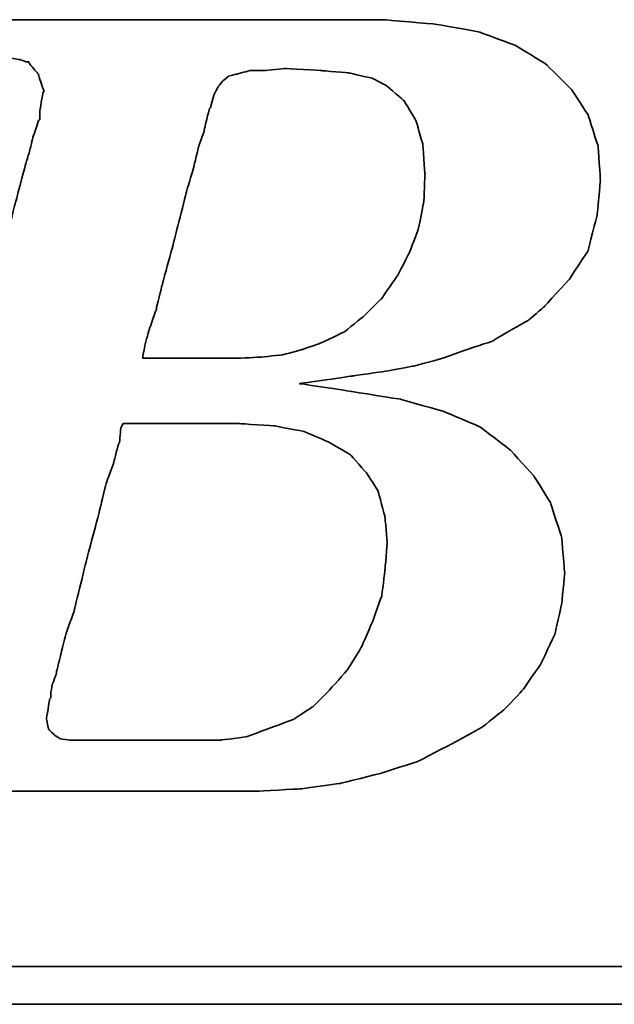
# Model space of a CAD drawing. Header units: millimetres. Extents: x -227 to 3135, y -1502 to 860.
# Tile 180 of 256: x 16.66 to 19.83, y -702.81 to -697.56. Entities that reach past the tile are written whole.
import ezdxf

# ---------------------------------------------------------------- set-up
doc = ezdxf.new("R2010")
doc.units = ezdxf.units.MM
doc.layers.add('DIM', color=4, linetype='CONTINUOUS')
doc.layers.add('layer 1', color=7, linetype='CONTINUOUS')

# ---------------------------------------------------------------- blocks, each defined once
blk = doc.blocks.new('TBI MOTION logo(完整正式版)')
at = {"layer": 'layer 1', "color": 22, "lineweight": 35}
for points, knots in [([(-64.65375, -6.86375), (-64.65375, -6.86375), (-64.84375, -7.29625), (-64.84375, -7.29625), (-64.84375, -7.29625), (-64.84375, -7.29625), (-64.86875, -7.34375), (-64.86875, -7.34375), (-64.86875, -7.34375), (-64.86875, -7.34375), (-64.86875, -7.36875), (-64.86875, -7.36875), (-64.86875, -7.36875), (-64.86875, -7.36875), (-65.15375, -7.65375), (-65.15375, -7.65375), (-65.15375, -7.65375), (-65.15375, -7.65375), (-65.17875, -7.65375), (-65.17875, -7.65375), (-65.17875, -7.65375), (-65.17875, -7.65375), (-65.20375, -7.67875), (-65.20375, -7.67875), (-65.20375, -7.67875), (-65.20375, -7.67875), (-65.58875, -7.87125), (-65.58875, -7.87125), (-65.58875, -7.87125), (-65.58875, -7.87125), (-65.63375, -7.87125), (-65.63375, -7.87125), (-65.63375, -7.87125), (-65.63375, -7.87125), (-65.65875, -7.89375), (-65.65875, -7.89375), (-65.65875, -7.89375), (-65.65875, -7.89375), (-66.09375, -7.94375), (-66.09375, -7.94375), (-66.09375, -7.94375), (-66.09375, -7.94375), (-66.11375, -7.94375), (-66.11375, -7.94375), (-66.11375, -7.94375), (-66.11375, -7.94375), (-66.16375, -7.94375), (-66.16375, -7.94375), (-66.16375, -7.94375), (-66.16375, -7.94375), (-66.30875, -7.94375), (-66.30875, -7.94375), (-66.30875, -7.94375), (-66.30875, -7.94375), (-66.69375, -7.94375), (-66.69375, -7.94375), (-66.69375, -7.94375), (-66.69375, -7.94375), (-67.07375, -7.94375), (-67.07375, -7.94375), (-67.07375, -7.94375), (-67.07375, -7.94375), (-67.12375, -7.94375), (-67.12375, -7.94375), (-67.12375, -7.94375), (-67.12375, -7.94375), (-67.12375, -7.96625), (-67.12375, -7.96625), (-67.12375, -7.96625), (-67.12375, -7.96625), (-67.14875, -7.99125), (-67.14875, -7.99125), (-67.14875, -7.99125), (-67.14875, -7.99125), (-67.24375, -8.34875), (-67.24375, -8.34875), (-67.24375, -8.34875), (-67.24375, -8.34875), (-67.31375, -8.68625), (-67.31375, -8.68625), (-67.31375, -8.68625), (-67.31375, -8.68625), (-67.26875, -8.68625), (-67.26875, -8.68625), (-67.26875, -8.68625), (-67.26875, -8.68625), (-67.07375, -8.68625), (-67.07375, -8.68625), (-67.07375, -8.68625), (-67.07375, -8.68625), (-66.54875, -8.68625), (-66.54875, -8.68625), (-66.54875, -8.68625), (-66.54875, -8.68625), (-65.82625, -8.68625), (-65.82625, -8.68625), (-65.82625, -8.68625), (-65.82625, -8.68625), (-65.01375, -8.68625), (-65.01375, -8.68625), (-65.01375, -8.68625), (-65.01375, -8.68625), (-64.05375, -8.68625), (-64.05375, -8.68625), (-64.05375, -8.68625), (-64.05375, -8.68625), (-62.08375, -8.68625), (-62.08375, -8.68625), (-62.08375, -8.68625), (-62.08375, -8.68625), (-60.06875, -8.68625), (-60.06875, -8.68625), (-60.06875, -8.68625), (-60.06875, -8.68625), (-59.10875, -8.68625), (-59.10875, -8.68625), (-59.10875, -8.68625), (-59.10875, -8.68625), (-58.29375, -8.68625), (-58.29375, -8.68625), (-58.29375, -8.68625), (-58.29375, -8.68625), (-57.57375, -8.68625), (-57.57375, -8.68625), (-57.57375, -8.68625), (-57.57375, -8.68625), (-57.04875, -8.68625), (-57.04875, -8.68625), (-57.04875, -8.68625), (-57.04875, -8.68625), (-56.85375, -8.68625), (-56.85375, -8.68625), (-56.85375, -8.68625), (-56.85375, -8.68625), (-56.70875, -8.68625), (-56.70875, -8.68625), (-56.70875, -8.68625), (-56.70875, -8.68625), (-56.61375, -8.68625), (-56.61375, -8.68625), (-56.61375, -8.68625), (-56.61375, -8.68625), (-56.56875, -8.68625), (-56.56875, -8.68625), (-56.56875, -8.68625), (-56.56875, -8.68625), (-55.65375, -8.63875), (-55.65375, -8.63875), (-55.65375, -8.63875), (-55.65375, -8.63875), (-54.76875, -8.51875), (-54.76875, -8.51875), (-54.76875, -8.51875), (-54.76875, -8.51875), (-53.90375, -8.30375), (-53.90375, -8.30375), (-53.90375, -8.30375), (-53.90375, -8.30375), (-53.08875, -8.03875), (-53.08875, -8.03875), (-53.08875, -8.03875), (-53.08875, -8.03875), (-52.34375, -7.65375), (-52.34375, -7.65375), (-52.34375, -7.65375), (-52.34375, -7.65375), (-51.69875, -7.29625), (-51.69875, -7.29625), (-51.69875, -7.29625), (-51.69875, -7.29625), (-51.21875, -6.91125), (-51.21875, -6.91125), (-51.21875, -6.91125), (-51.21875, -6.91125), (-50.83375, -6.50375), (-50.83375, -6.50375), (-50.83375, -6.50375), (-50.83375, -6.50375), (-50.44875, -5.94875), (-50.44875, -5.94875), (-50.44875, -5.94875), (-50.44875, -5.94875), (-50.13875, -5.30375), (-50.13875, -5.30375), (-50.13875, -5.30375), (-50.13875, -5.30375), (-49.99375, -4.65375), (-49.99375, -4.65375), (-49.99375, -4.65375), (-49.99375, -4.65375), (-49.92375, -3.98375), (-49.92375, -3.98375), (-49.92375, -3.98375), (-49.92375, -3.98375), (-49.99375, -3.19374), (-49.99375, -3.19374), (-49.99375, -3.19374), (-49.99375, -3.19374), (-50.23374, -2.44874), (-50.23374, -2.44874), (-50.23374, -2.44874), (-50.23374, -2.44874), (-50.59375, -1.87374), (-50.59375, -1.87374), (-50.59375, -1.87374), (-50.59375, -1.87374), (-51.09875, -1.31874), (-51.09875, -1.31874), (-51.09875, -1.31874), (-51.09875, -1.31874), (-51.74375, -0.81875), (-51.74375, -0.81875), (-51.74375, -0.81875), (-51.74375, -0.81875), (-52.53875, -0.48125), (-52.53875, -0.48125), (-52.53875, -0.48125), (-52.53875, -0.48125), (-53.47375, -0.21875), (-53.47375, -0.21875), (-53.47375, -0.21875), (-53.47375, -0.21875), (-54.52875, -0.04874), (-54.52875, -0.04874), (-54.52875, -0.04874), (-54.52875, -0.04874), (-55.65375, 0.12125), (-55.65375, 0.12125), (-55.65375, 0.12125), (-55.65375, 0.12125), (-54.50375, 0.28624), (-54.50375, 0.28624), (-54.50375, 0.28624), (-54.50375, 0.28624), (-53.83375, 0.38124), (-53.83375, 0.38124), (-53.83375, 0.38124), (-53.83375, 0.38124), (-53.18375, 0.50125), (-53.18375, 0.50125), (-53.18375, 0.50125), (-53.18375, 0.50125), (-52.55875, 0.66874), (-52.55875, 0.66874), (-52.55875, 0.66874), (-52.55875, 0.66874), (-52.03375, 0.86124), (-52.03375, 0.86124), (-52.03375, 0.86124), (-52.03375, 0.86124), (-51.50374, 1.03124), (-51.50374, 1.03124), (-51.50374, 1.03124), (-51.50374, 1.03124), (-51.09875, 1.27125), (-51.09875, 1.27125), (-51.09875, 1.27125), (-51.09875, 1.27125), (-50.71375, 1.48624), (-50.71375, 1.48624), (-50.71375, 1.48624), (-50.71375, 1.48624), (-50.37625, 1.77625), (-50.37625, 1.77625), (-50.37625, 1.77625), (-50.37625, 1.77625), (-49.82375, 2.37625), (-49.82375, 2.37625), (-49.82375, 2.37625), (-49.82375, 2.37625), (-49.41875, 2.99625), (-49.41875, 2.99625), (-49.41875, 2.99625), (-49.41875, 2.99625), (-49.22375, 3.76625), (-49.22375, 3.76625), (-49.22375, 3.76625), (-49.22375, 3.76625), (-49.15375, 4.50874), (-49.15375, 4.50874), (-49.15375, 4.50874), (-49.15375, 4.50874), (-49.20375, 5.25125), (-49.20375, 5.25125), (-49.20375, 5.25125), (-49.20375, 5.25125), (-49.41875, 5.92625), (-49.41875, 5.92625), (-49.41875, 5.92625), (-49.41875, 5.92625), (-49.77875, 6.47625), (-49.77875, 6.47625), (-49.77875, 6.47625), (-49.77875, 6.47625), (-50.33125, 7.02624), (-50.33125, 7.02624), (-50.33125, 7.02624), (-50.33125, 7.02624), (-51.00125, 7.43625), (-51.00125, 7.43625), (-51.00125, 7.43625), (-51.00125, 7.43625), (-51.79375, 7.72625), (-51.79375, 7.72625), (-51.79375, 7.72625), (-51.79375, 7.72625), (-52.72875, 7.89124), (-52.72875, 7.89124), (-52.72875, 7.89124), (-52.72875, 7.89124), (-53.83375, 7.98625), (-53.83375, 7.98625), (-53.83375, 7.98625), (-53.83375, 7.98625), (-53.92875, 7.98625), (-53.92875, 7.98625), (-53.92875, 7.98625), (-53.92875, 7.98625), (-54.26375, 7.98625), (-54.26375, 7.98625), (-54.26375, 7.98625), (-54.26375, 7.98625), (-54.74375, 7.98625), (-54.74375, 7.98625), (-54.74375, 7.98625), (-54.74375, 7.98625), (-55.36875, 7.98625), (-55.36875, 7.98625), (-55.36875, 7.98625), (-55.36875, 7.98625), (-56.13375, 7.98625), (-56.13375, 7.98625), (-56.13375, 7.98625), (-56.13375, 7.98625), (-56.94875, 7.98625), (-56.94875, 7.98625), (-56.94875, 7.98625), (-56.94875, 7.98625), (-58.77625, 7.98625), (-58.77625, 7.98625), (-58.77625, 7.98625), (-58.77625, 7.98625), (-60.59875, 7.98625), (-60.59875, 7.98625), (-60.59875, 7.98625), (-60.59875, 7.98625), (-61.41375, 7.98625), (-61.41375, 7.98625), (-61.41375, 7.98625), (-61.41375, 7.98625), (-62.17875, 7.98625), (-62.17875, 7.98625), (-62.17875, 7.98625), (-62.17875, 7.98625), (-62.80375, 7.98625), (-62.80375, 7.98625), (-62.80375, 7.98625), (-62.80375, 7.98625), (-63.30625, 7.98625), (-63.30625, 7.98625), (-63.30625, 7.98625), (-63.30625, 7.98625), (-63.57375, 7.98625), (-63.57375, 7.98625), (-63.57375, 7.98625), (-63.57375, 7.98625), (-63.57375, 7.96375), (-63.57375, 7.96375), (-63.57375, 7.96375), (-63.57375, 7.96375), (-63.59875, 7.94125), (-63.59875, 7.94125), (-63.59875, 7.94125), (-63.59875, 7.94125), (-63.69375, 7.55625), (-63.69375, 7.55625), (-63.69375, 7.55625), (-63.69375, 7.55625), (-63.76375, 7.24624), (-63.76375, 7.24624), (-63.76375, 7.24624), (-63.76375, 7.24624), (-63.23875, 7.24624), (-63.23875, 7.24624), (-63.23875, 7.24624), (-63.23875, 7.24624), (-62.75875, 7.24624), (-62.75875, 7.24624), (-62.75875, 7.24624), (-62.75875, 7.24624), (-62.61125, 7.24624), (-62.61125, 7.24624), (-62.61125, 7.24624), (-62.61125, 7.24624), (-62.56625, 7.24624), (-62.56625, 7.24624), (-62.56625, 7.24624), (-62.56625, 7.24624), (-62.22875, 7.24624), (-62.22875, 7.24624), (-62.22875, 7.24624), (-62.22875, 7.24624), (-62.20375, 7.24624), (-62.20375, 7.24624), (-62.20375, 7.24624), (-62.20375, 7.24624), (-62.17875, 7.21875), (-62.17875, 7.21875), (-62.17875, 7.21875), (-62.17875, 7.21875), (-61.96375, 7.17125), (-61.96375, 7.17125), (-61.96375, 7.17125), (-61.96375, 7.17125), (-61.72375, 7.12624), (-61.72375, 7.12624), (-61.72375, 7.12624), (-61.72375, 7.12624), (-61.70375, 7.12624), (-61.70375, 7.12624), (-61.70375, 7.12624), (-61.70375, 7.12624), (-61.55875, 7.07624), (-61.55875, 7.07624), (-61.55875, 7.07624), (-61.55875, 7.07624), (-61.50875, 7.07624), (-61.50875, 7.07624), (-61.50875, 7.07624), (-61.50875, 7.07624), (-61.48375, 7.02624), (-61.48375, 7.02624), (-61.48375, 7.02624), (-61.48375, 7.02624), (-61.31875, 6.83375), (-61.31875, 6.83375), (-61.31875, 6.83375), (-61.31875, 6.83375), (-61.29375, 6.81125), (-61.29375, 6.81125), (-61.29375, 6.81125), (-61.29375, 6.81125), (-61.29375, 6.78625), (-61.29375, 6.78625), (-61.29375, 6.78625), (-61.29375, 6.78625), (-61.19875, 6.50124), (-61.19875, 6.50124), (-61.19875, 6.50124), (-61.19875, 6.50124), (-61.17375, 6.45124), (-61.17375, 6.45124), (-61.17375, 6.45124), (-61.17375, 6.45124), (-61.19875, 6.40625), (-61.19875, 6.40625), (-61.19875, 6.40625), (-61.19875, 6.40625), (-61.26875, 5.99624), (-61.26875, 5.99624), (-61.26875, 5.99624), (-61.26875, 5.99624), (-61.26875, 5.85125), (-61.26875, 5.85125), (-61.26875, 5.85125), (-61.26875, 5.85125), (-61.26875, 5.82625), (-61.26875, 5.82625), (-61.26875, 5.82625), (-61.26875, 5.82625), (-61.29375, 5.80625), (-61.29375, 5.80625), (-61.29375, 5.80625), (-61.29375, 5.80625), (-61.34125, 5.66125), (-61.34125, 5.66125), (-61.34125, 5.66125), (-61.34125, 5.66125), (-61.41375, 5.44625), (-61.41375, 5.44625), (-61.41375, 5.44625), (-61.41375, 5.44625), (-61.48375, 5.15625), (-61.48375, 5.15625), (-61.48375, 5.15625), (-61.48375, 5.15625), (-61.58375, 4.82124), (-61.58375, 4.82124), (-61.58375, 4.82124), (-61.58375, 4.82124), (-61.79875, 4.00375), (-61.79875, 4.00375), (-61.79875, 4.00375), (-61.79875, 4.00375), (-62.05875, 2.99625), (-62.05875, 2.99625), (-62.05875, 2.99625), (-62.05875, 2.99625), (-62.34875, 1.91625), (-62.34875, 1.91625), (-62.34875, 1.91625), (-62.34875, 1.91625), (-62.97375, -0.41124), (-62.97375, -0.41124), (-62.97375, -0.41124), (-62.97375, -0.41124), (-63.59875, -2.75875), (-63.59875, -2.75875), (-63.59875, -2.75875), (-63.59875, -2.75875), (-63.88375, -3.86374), (-63.88375, -3.86374), (-63.88375, -3.86374), (-63.88375, -3.86374), (-64.14875, -4.82374), (-64.14875, -4.82374), (-64.14875, -4.82374), (-64.14875, -4.82374), (-64.36375, -5.64125), (-64.36375, -5.64125), (-64.36375, -5.64125), (-64.36375, -5.64125), (-64.43625, -5.97625), (-64.43625, -5.97625), (-64.43625, -5.97625), (-64.43625, -5.97625), (-64.50875, -6.28625), (-64.50875, -6.28625), (-64.50875, -6.28625), (-64.50875, -6.28625), (-64.50875, -6.30875), (-64.50875, -6.30875), (-64.50875, -6.30875), (-64.50875, -6.30875), (-64.57875, -6.50375), (-64.57875, -6.50375), (-64.57875, -6.50375), (-64.57875, -6.50375), (-64.62875, -6.69625), (-64.62875, -6.69625), (-64.62875, -6.69625), (-64.62875, -6.69625), (-64.62875, -6.76875), (-64.62875, -6.76875), (-64.62875, -6.76875), (-64.62875, -6.76875), (-64.62875, -6.81375), (-64.62875, -6.81375), (-64.62875, -6.81375), (-64.62875, -6.81375), (-64.62875, -6.83875), (-64.62875, -6.83875), (-64.62875, -6.83875), (-64.62875, -6.83875), (-64.65375, -6.86375), (-64.65375, -6.86375)], [0, 0, 0, 0, 0.00719424, 0.00719424, 0.00719424, 0.00719425, 0.01438849, 0.01438849, 0.01438849, 0.0143885, 0.02158273, 0.02158273, 0.02158273, 0.02158274, 0.02877698, 0.02877698, 0.02877698, 0.02877699, 0.03597122, 0.03597122, 0.03597122, 0.03597123, 0.04316547, 0.04316547, 0.04316547, 0.04316548, 0.05035971, 0.05035971, 0.05035971, 0.05035972, 0.05755396, 0.05755396, 0.05755396, 0.05755397, 0.0647482, 0.0647482, 0.0647482, 0.06474821, 0.07194245, 0.07194245, 0.07194245, 0.07194246, 0.07913669, 0.07913669, 0.07913669, 0.0791367, 0.08633094, 0.08633094, 0.08633094, 0.08633095, 0.09352518, 0.09352518, 0.09352518, 0.09352519, 0.10071942, 0.10071942, 0.10071942, 0.10071943, 0.10791367, 0.10791367, 0.10791367, 0.10791368, 0.11510791, 0.11510791, 0.11510791, 0.11510792, 0.12230216, 0.12230216, 0.12230216, 0.12230217, 0.1294964, 0.1294964, 0.1294964, 0.12949641, 0.13669065, 0.13669065, 0.13669065, 0.13669066, 0.14388489, 0.14388489, 0.14388489, 0.1438849, 0.15107914, 0.15107914, 0.15107914, 0.15107915, 0.15827338, 0.15827338, 0.15827338, 0.15827339, 0.16546763, 0.16546763, 0.16546763, 0.16546764, 0.17266187, 0.17266187, 0.17266187, 0.17266188, 0.17985612, 0.17985612, 0.17985612, 0.17985613, 0.18705036, 0.18705036, 0.18705036, 0.18705037, 0.1942446, 0.1942446, 0.1942446, 0.19424461, 0.20143885, 0.20143885, 0.20143885, 0.20143886, 0.20863309, 0.20863309, 0.20863309, 0.2086331, 0.21582734, 0.21582734, 0.21582734, 0.21582735, 0.22302158, 0.22302158, 0.22302158, 0.22302159, 0.23021583, 0.23021583, 0.23021583, 0.23021584, 0.23741007, 0.23741007, 0.23741007, 0.23741008, 0.24460432, 0.24460432, 0.24460432, 0.24460433, 0.25179856, 0.25179856, 0.25179856, 0.25179857, 0.25899281, 0.25899281, 0.25899281, 0.25899282, 0.26618705, 0.26618705, 0.26618705, 0.26618706, 0.27338129, 0.27338129, 0.27338129, 0.2733813, 0.28057554, 0.28057554, 0.28057554, 0.28057555, 0.28776978, 0.28776978, 0.28776978, 0.28776979, 0.29496403, 0.29496403, 0.29496403, 0.29496404, 0.30215827, 0.30215827, 0.30215827, 0.30215828, 0.30935252, 0.30935252, 0.30935252, 0.30935253, 0.31654676, 0.31654676, 0.31654676, 0.31654677, 0.32374101, 0.32374101, 0.32374101, 0.32374102, 0.33093525, 0.33093525, 0.33093525, 0.33093526, 0.3381295, 0.3381295, 0.3381295, 0.33812951, 0.34532374, 0.34532374, 0.34532374, 0.34532375, 0.35251799, 0.35251799, 0.35251799, 0.352518, 0.35971223, 0.35971223, 0.35971223, 0.35971224, 0.36690647, 0.36690647, 0.36690647, 0.36690648, 0.37410072, 0.37410072, 0.37410072, 0.37410073, 0.38129496, 0.38129496, 0.38129496, 0.38129497, 0.38848921, 0.38848921, 0.38848921, 0.38848922, 0.39568345, 0.39568345, 0.39568345, 0.39568346, 0.4028777, 0.4028777, 0.4028777, 0.40287771, 0.41007194, 0.41007194, 0.41007194, 0.41007195, 0.41726619, 0.41726619, 0.41726619, 0.4172662, 0.42446043, 0.42446043, 0.42446043, 0.42446044, 0.43165468, 0.43165468, 0.43165468, 0.43165469, 0.43884892, 0.43884892, 0.43884892, 0.43884893, 0.44604317, 0.44604317, 0.44604317, 0.44604318, 0.45323741, 0.45323741, 0.45323741, 0.45323742, 0.46043165, 0.46043165, 0.46043165, 0.46043166, 0.4676259, 0.4676259, 0.4676259, 0.46762591, 0.47482014, 0.47482014, 0.47482014, 0.47482015, 0.48201439, 0.48201439, 0.48201439, 0.4820144, 0.48920863, 0.48920863, 0.48920863, 0.48920864, 0.49640288, 0.49640288, 0.49640288, 0.49640289, 0.50359712, 0.50359712, 0.50359712, 0.50359713, 0.51079137, 0.51079137, 0.51079137, 0.51079138, 0.51798561, 0.51798561, 0.51798561, 0.51798562, 0.52517986, 0.52517986, 0.52517986, 0.52517987, 0.5323741, 0.5323741, 0.5323741, 0.53237411, 0.53956835, 0.53956835, 0.53956835, 0.53956836, 0.54676259, 0.54676259, 0.54676259, 0.5467626, 0.55395683, 0.55395683, 0.55395683, 0.55395684, 0.56115108, 0.56115108, 0.56115108, 0.56115109, 0.56834532, 0.56834532, 0.56834532, 0.56834533, 0.57553957, 0.57553957, 0.57553957, 0.57553958, 0.58273381, 0.58273381, 0.58273381, 0.58273382, 0.58992806, 0.58992806, 0.58992806, 0.58992807, 0.5971223, 0.5971223, 0.5971223, 0.59712231, 0.60431655, 0.60431655, 0.60431655, 0.60431656, 0.61151079, 0.61151079, 0.61151079, 0.6115108, 0.61870504, 0.61870504, 0.61870504, 0.61870505, 0.62589928, 0.62589928, 0.62589928, 0.62589929, 0.63309353, 0.63309353, 0.63309353, 0.63309354, 0.64028777, 0.64028777, 0.64028777, 0.64028778, 0.64748201, 0.64748201, 0.64748201, 0.64748202, 0.65467626, 0.65467626, 0.65467626, 0.65467627, 0.6618705, 0.6618705, 0.6618705, 0.66187051, 0.66906475, 0.66906475, 0.66906475, 0.66906476, 0.67625899, 0.67625899, 0.67625899, 0.676259, 0.68345324, 0.68345324, 0.68345324, 0.68345325, 0.69064748, 0.69064748, 0.69064748, 0.69064749, 0.69784173, 0.69784173, 0.69784173, 0.69784174, 0.70503597, 0.70503597, 0.70503597, 0.70503598, 0.71223022, 0.71223022, 0.71223022, 0.71223023, 0.71942446, 0.71942446, 0.71942446, 0.71942447, 0.72661871, 0.72661871, 0.72661871, 0.72661872, 0.73381295, 0.73381295, 0.73381295, 0.73381296, 0.74100719, 0.74100719, 0.74100719, 0.7410072, 0.74820144, 0.74820144, 0.74820144, 0.74820145, 0.75539568, 0.75539568, 0.75539568, 0.75539569, 0.76258993, 0.76258993, 0.76258993, 0.76258994, 0.76978417, 0.76978417, 0.76978417, 0.76978418, 0.77697842, 0.77697842, 0.77697842, 0.77697843, 0.78417266, 0.78417266, 0.78417266, 0.78417267, 0.79136691, 0.79136691, 0.79136691, 0.79136692, 0.79856115, 0.79856115, 0.79856115, 0.79856116, 0.8057554, 0.8057554, 0.8057554, 0.80575541, 0.81294964, 0.81294964, 0.81294964, 0.81294965, 0.82014388, 0.82014388, 0.82014388, 0.82014389, 0.82733813, 0.82733813, 0.82733813, 0.82733814, 0.83453237, 0.83453237, 0.83453237, 0.83453238, 0.84172662, 0.84172662, 0.84172662, 0.84172663, 0.84892086, 0.84892086, 0.84892086, 0.84892087, 0.85611511, 0.85611511, 0.85611511, 0.85611512, 0.86330935, 0.86330935, 0.86330935, 0.86330936, 0.8705036, 0.8705036, 0.8705036, 0.87050361, 0.87769784, 0.87769784, 0.87769784, 0.87769785, 0.88489209, 0.88489209, 0.88489209, 0.8848921, 0.89208633, 0.89208633, 0.89208633, 0.89208634, 0.89928058, 0.89928058, 0.89928058, 0.89928059, 0.90647482, 0.90647482, 0.90647482, 0.90647483, 0.91366906, 0.91366906, 0.91366906, 0.91366907, 0.92086331, 0.92086331, 0.92086331, 0.92086332, 0.92805755, 0.92805755, 0.92805755, 0.92805756, 0.9352518, 0.9352518, 0.9352518, 0.93525181, 0.94244604, 0.94244604, 0.94244604, 0.94244605, 0.94964029, 0.94964029, 0.94964029, 0.9496403, 0.95683453, 0.95683453, 0.95683453, 0.95683454, 0.96402878, 0.96402878, 0.96402878, 0.96402879, 0.97122302, 0.97122302, 0.97122302, 0.97122303, 0.97841727, 0.97841727, 0.97841727, 0.97841728, 0.98561151, 0.98561151, 0.98561151, 0.98561152, 0.99280576, 0.99280576, 0.99280576, 0.99280577, 1, 1, 1, 1]), ([(-57.50375, 6.35625), (-57.50375, 6.35625), (-57.57375, 6.11625), (-57.57375, 6.11625), (-57.57375, 6.11625), (-57.57375, 6.11625), (-57.57375, 6.09125), (-57.57375, 6.09125), (-57.57375, 6.09125), (-57.57375, 6.09125), (-57.59875, 6.06625), (-57.59875, 6.06625), (-57.59875, 6.06625), (-57.59875, 6.06625), (-57.64875, 5.87625), (-57.64875, 5.87625), (-57.64875, 5.87625), (-57.64875, 5.87625), (-57.71875, 5.58875), (-57.71875, 5.58875), (-57.71875, 5.58875), (-57.71875, 5.58875), (-57.71875, 5.56625), (-57.71875, 5.56625), (-57.71875, 5.56625), (-57.71875, 5.56625), (-57.83875, 5.23125), (-57.83875, 5.23125), (-57.83875, 5.23125), (-57.83875, 5.23125), (-57.93625, 4.82124), (-57.93625, 4.82124), (-57.93625, 4.82124), (-57.93625, 4.82124), (-57.93625, 4.79624), (-57.93625, 4.79624), (-57.93625, 4.79624), (-57.93625, 4.79624), (-58.07875, 4.34125), (-58.07875, 4.34125), (-58.07875, 4.34125), (-58.07875, 4.34125), (-58.34375, 3.28625), (-58.34375, 3.28625), (-58.34375, 3.28625), (-58.34375, 3.28625), (-58.62875, 2.23124), (-58.62875, 2.23124), (-58.62875, 2.23124), (-58.62875, 2.23124), (-58.74875, 1.75125), (-58.74875, 1.75125), (-58.74875, 1.75125), (-58.74875, 1.75125), (-58.74875, 1.72625), (-58.74875, 1.72625), (-58.74875, 1.72625), (-58.74875, 1.72625), (-58.89375, 1.31625), (-58.89375, 1.31625), (-58.89375, 1.31625), (-58.89375, 1.31625), (-58.98875, 0.98124), (-58.98875, 0.98124), (-58.98875, 0.98124), (-58.98875, 0.98124), (-59.03875, 0.71625), (-59.03875, 0.71625), (-59.03875, 0.71625), (-59.03875, 0.71625), (-59.03875, 0.66874), (-59.03875, 0.66874), (-59.03875, 0.66874), (-59.03875, 0.66874), (-58.91875, 0.66874), (-58.91875, 0.66874), (-58.91875, 0.66874), (-58.91875, 0.66874), (-58.53375, 0.66874), (-58.53375, 0.66874), (-58.53375, 0.66874), (-58.53375, 0.66874), (-58.10375, 0.66874), (-58.10375, 0.66874), (-58.10375, 0.66874), (-58.10375, 0.66874), (-57.66875, 0.66874), (-57.66875, 0.66874), (-57.66875, 0.66874), (-57.66875, 0.66874), (-57.33375, 0.66874), (-57.33375, 0.66874), (-57.33375, 0.66874), (-57.33375, 0.66874), (-57.09375, 0.66874), (-57.09375, 0.66874), (-57.09375, 0.66874), (-57.09375, 0.66874), (-56.99875, 0.66874), (-56.99875, 0.66874), (-56.99875, 0.66874), (-56.99875, 0.66874), (-56.49375, 0.69374), (-56.49375, 0.69374), (-56.49375, 0.69374), (-56.49375, 0.69374), (-56.01375, 0.74374), (-56.01375, 0.74374), (-56.01375, 0.74374), (-56.01375, 0.74374), (-55.58375, 0.86124), (-55.58375, 0.86124), (-55.58375, 0.86124), (-55.58375, 0.86124), (-55.17375, 1.00624), (-55.17375, 1.00624), (-55.17375, 1.00624), (-55.17375, 1.00624), (-54.67375, 1.24625), (-54.67375, 1.24625), (-54.67375, 1.24625), (-54.67375, 1.24625), (-54.26375, 1.58124), (-54.26375, 1.58124), (-54.26375, 1.58124), (-54.26375, 1.58124), (-53.87875, 1.96374), (-53.87875, 1.96374), (-53.87875, 1.96374), (-53.87875, 1.96374), (-53.54375, 2.44625), (-53.54375, 2.44625), (-53.54375, 2.44625), (-53.54375, 2.44625), (-53.27875, 2.95125), (-53.27875, 2.95125), (-53.27875, 2.95125), (-53.27875, 2.95125), (-53.08875, 3.45124), (-53.08875, 3.45124), (-53.08875, 3.45124), (-53.08875, 3.45124), (-52.96875, 4.05124), (-52.96875, 4.05124), (-52.96875, 4.05124), (-52.96875, 4.05124), (-52.94375, 4.65125), (-52.94375, 4.65125), (-52.94375, 4.65125), (-52.94375, 4.65125), (-52.99375, 5.30125), (-52.99375, 5.30125), (-52.99375, 5.30125), (-52.99375, 5.30125), (-53.13875, 5.80625), (-53.13875, 5.80625), (-53.13875, 5.80625), (-53.13875, 5.80625), (-53.39875, 6.23625), (-53.39875, 6.23625), (-53.39875, 6.23625), (-53.39875, 6.23625), (-53.75875, 6.54875), (-53.75875, 6.54875), (-53.75875, 6.54875), (-53.75875, 6.54875), (-54.07375, 6.71625), (-54.07375, 6.71625), (-54.07375, 6.71625), (-54.07375, 6.71625), (-54.57375, 6.83375), (-54.57375, 6.83375), (-54.57375, 6.83375), (-54.57375, 6.83375), (-55.17375, 6.88625), (-55.17375, 6.88625), (-55.17375, 6.88625), (-55.17375, 6.88625), (-55.96875, 6.93125), (-55.96875, 6.93125), (-55.96875, 6.93125), (-55.96875, 6.93125), (-56.39875, 6.88625), (-56.39875, 6.88625), (-56.39875, 6.88625), (-56.39875, 6.88625), (-56.42125, 6.88625), (-56.42125, 6.88625), (-56.42125, 6.88625), (-56.42125, 6.88625), (-56.73375, 6.88625), (-56.73375, 6.88625), (-56.73375, 6.88625), (-56.73375, 6.88625), (-56.99875, 6.81125), (-56.99875, 6.81125), (-56.99875, 6.81125), (-56.99875, 6.81125), (-57.02375, 6.81125), (-57.02375, 6.81125), (-57.02375, 6.81125), (-57.02375, 6.81125), (-57.18875, 6.76625), (-57.18875, 6.76625), (-57.18875, 6.76625), (-57.18875, 6.76625), (-57.30875, 6.66625), (-57.30875, 6.66625), (-57.30875, 6.66625), (-57.30875, 6.66625), (-57.40875, 6.54875), (-57.40875, 6.54875), (-57.40875, 6.54875), (-57.40875, 6.54875), (-57.50375, 6.35625), (-57.50375, 6.35625)], [0, 0, 0, 0, 0.01851852, 0.01851852, 0.01851852, 0.01851853, 0.03703704, 0.03703704, 0.03703704, 0.03703705, 0.05555556, 0.05555556, 0.05555556, 0.05555557, 0.07407407, 0.07407407, 0.07407407, 0.07407408, 0.09259259, 0.09259259, 0.09259259, 0.0925926, 0.11111111, 0.11111111, 0.11111111, 0.11111112, 0.12962963, 0.12962963, 0.12962963, 0.12962964, 0.14814815, 0.14814815, 0.14814815, 0.14814816, 0.16666667, 0.16666667, 0.16666667, 0.16666668, 0.18518519, 0.18518519, 0.18518519, 0.1851852, 0.2037037, 0.2037037, 0.2037037, 0.20370371, 0.22222222, 0.22222222, 0.22222222, 0.22222223, 0.24074074, 0.24074074, 0.24074074, 0.24074075, 0.25925926, 0.25925926, 0.25925926, 0.25925927, 0.27777778, 0.27777778, 0.27777778, 0.27777779, 0.2962963, 0.2962963, 0.2962963, 0.29629631, 0.31481481, 0.31481481, 0.31481481, 0.31481482, 0.33333333, 0.33333333, 0.33333333, 0.33333334, 0.35185185, 0.35185185, 0.35185185, 0.35185186, 0.37037037, 0.37037037, 0.37037037, 0.37037038, 0.38888889, 0.38888889, 0.38888889, 0.3888889, 0.40740741, 0.40740741, 0.40740741, 0.40740742, 0.42592593, 0.42592593, 0.42592593, 0.42592594, 0.44444444, 0.44444444, 0.44444444, 0.44444445, 0.46296296, 0.46296296, 0.46296296, 0.46296297, 0.48148148, 0.48148148, 0.48148148, 0.48148149, 0.5, 0.5, 0.5, 0.50000001, 0.51851852, 0.51851852, 0.51851852, 0.51851853, 0.53703704, 0.53703704, 0.53703704, 0.53703705, 0.55555556, 0.55555556, 0.55555556, 0.55555557, 0.57407407, 0.57407407, 0.57407407, 0.57407408, 0.59259259, 0.59259259, 0.59259259, 0.5925926, 0.61111111, 0.61111111, 0.61111111, 0.61111112, 0.62962963, 0.62962963, 0.62962963, 0.62962964, 0.64814815, 0.64814815, 0.64814815, 0.64814816, 0.66666667, 0.66666667, 0.66666667, 0.66666668, 0.68518519, 0.68518519, 0.68518519, 0.6851852, 0.7037037, 0.7037037, 0.7037037, 0.70370371, 0.72222222, 0.72222222, 0.72222222, 0.72222223, 0.74074074, 0.74074074, 0.74074074, 0.74074075, 0.75925926, 0.75925926, 0.75925926, 0.75925927, 0.77777778, 0.77777778, 0.77777778, 0.77777779, 0.7962963, 0.7962963, 0.7962963, 0.79629631, 0.81481481, 0.81481481, 0.81481481, 0.81481482, 0.83333333, 0.83333333, 0.83333333, 0.83333334, 0.85185185, 0.85185185, 0.85185185, 0.85185186, 0.87037037, 0.87037037, 0.87037037, 0.87037038, 0.88888889, 0.88888889, 0.88888889, 0.8888889, 0.90740741, 0.90740741, 0.90740741, 0.90740742, 0.92592593, 0.92592593, 0.92592593, 0.92592594, 0.94444444, 0.94444444, 0.94444444, 0.94444445, 0.96296296, 0.96296296, 0.96296296, 0.96296297, 0.98148148, 0.98148148, 0.98148148, 0.98148149, 1, 1, 1, 1]), ([(-61.03125, -6.57375), (-61.03125, -6.57375), (-61.03125, -6.67125), (-61.03125, -6.67125), (-61.03125, -6.67125), (-61.03125, -6.67125), (-61.05375, -6.69625), (-61.05375, -6.69625), (-61.05375, -6.69625), (-61.05375, -6.69625), (-61.12375, -7.12875), (-61.12375, -7.12875), (-61.12375, -7.12875), (-61.12375, -7.12875), (-61.07875, -7.34375), (-61.07875, -7.34375), (-61.07875, -7.34375), (-61.07875, -7.34375), (-60.93375, -7.48875), (-60.93375, -7.48875), (-60.93375, -7.48875), (-60.93375, -7.48875), (-60.81375, -7.55625), (-60.81375, -7.55625), (-60.81375, -7.55625), (-60.81375, -7.55625), (-60.62375, -7.58375), (-60.62375, -7.58375), (-60.62375, -7.58375), (-60.62375, -7.58375), (-60.30875, -7.58375), (-60.30875, -7.58375), (-60.30875, -7.58375), (-60.30875, -7.58375), (-59.97375, -7.58375), (-59.97375, -7.58375), (-59.97375, -7.58375), (-59.97375, -7.58375), (-59.87875, -7.58375), (-59.87875, -7.58375), (-59.87875, -7.58375), (-59.87875, -7.58375), (-59.63625, -7.58375), (-59.63625, -7.58375), (-59.63625, -7.58375), (-59.63625, -7.58375), (-58.96875, -7.58375), (-58.96875, -7.58375), (-58.96875, -7.58375), (-58.96875, -7.58375), (-58.29375, -7.58375), (-58.29375, -7.58375), (-58.29375, -7.58375), (-58.29375, -7.58375), (-58.05375, -7.58375), (-58.05375, -7.58375), (-58.05375, -7.58375), (-58.05375, -7.58375), (-57.98375, -7.58375), (-57.98375, -7.58375), (-57.98375, -7.58375), (-57.98375, -7.58375), (-57.35875, -7.58375), (-57.35875, -7.58375), (-57.35875, -7.58375), (-57.35875, -7.58375), (-56.78375, -7.50875), (-56.78375, -7.50875), (-56.78375, -7.50875), (-56.78375, -7.50875), (-56.27875, -7.31875), (-56.27875, -7.31875), (-56.27875, -7.31875), (-56.27875, -7.31875), (-55.77375, -7.12875), (-55.77375, -7.12875), (-55.77375, -7.12875), (-55.77375, -7.12875), (-55.36875, -6.86375), (-55.36875, -6.86375), (-55.36875, -6.86375), (-55.36875, -6.86375), (-55.00875, -6.50375), (-55.00875, -6.50375), (-55.00875, -6.50375), (-55.00875, -6.50375), (-54.62375, -6.06875), (-54.62375, -6.06875), (-54.62375, -6.06875), (-54.62375, -6.06875), (-54.31375, -5.56875), (-54.31375, -5.56875), (-54.31375, -5.56875), (-54.31375, -5.56875), (-54.07375, -5.01625), (-54.07375, -5.01625), (-54.07375, -5.01625), (-54.07375, -5.01625), (-53.87875, -4.46374), (-53.87875, -4.46374), (-53.87875, -4.46374), (-53.87875, -4.46374), (-53.80875, -3.91375), (-53.80875, -3.91375), (-53.80875, -3.91375), (-53.80875, -3.91375), (-53.75875, -3.31375), (-53.75875, -3.31375), (-53.75875, -3.31375), (-53.75875, -3.31375), (-53.80875, -2.75875), (-53.80875, -2.75875), (-53.80875, -2.75875), (-53.80875, -2.75875), (-53.95375, -2.20875), (-53.95375, -2.20875), (-53.95375, -2.20875), (-53.95375, -2.20875), (-54.19375, -1.82625), (-54.19375, -1.82625), (-54.19375, -1.82625), (-54.19375, -1.82625), (-54.55375, -1.41875), (-54.55375, -1.41875), (-54.55375, -1.41875), (-54.55375, -1.41875), (-55.00875, -1.15125), (-55.00875, -1.15125), (-55.00875, -1.15125), (-55.00875, -1.15125), (-55.56125, -0.91375), (-55.56125, -0.91375), (-55.56125, -0.91375), (-55.56125, -0.91375), (-56.18125, -0.79375), (-56.18125, -0.79375), (-56.18125, -0.79375), (-56.18125, -0.79375), (-56.94875, -0.74374), (-56.94875, -0.74374), (-56.94875, -0.74374), (-56.94875, -0.74374), (-56.99875, -0.74374), (-56.99875, -0.74374), (-56.99875, -0.74374), (-56.99875, -0.74374), (-57.09375, -0.74374), (-57.09375, -0.74374), (-57.09375, -0.74374), (-57.09375, -0.74374), (-57.38375, -0.74374), (-57.38375, -0.74374), (-57.38375, -0.74374), (-57.38375, -0.74374), (-57.76875, -0.74374), (-57.76875, -0.74374), (-57.76875, -0.74374), (-57.76875, -0.74374), (-58.24625, -0.74374), (-58.24625, -0.74374), (-58.24625, -0.74374), (-58.24625, -0.74374), (-58.72875, -0.74374), (-58.72875, -0.74374), (-58.72875, -0.74374), (-58.72875, -0.74374), (-59.20875, -0.74374), (-59.20875, -0.74374), (-59.20875, -0.74374), (-59.20875, -0.74374), (-59.46875, -0.74374), (-59.46875, -0.74374), (-59.46875, -0.74374), (-59.46875, -0.74374), (-59.51625, -0.83875), (-59.51625, -0.83875), (-59.51625, -0.83875), (-59.51625, -0.83875), (-59.54375, -1.15125), (-59.54375, -1.15125), (-59.54375, -1.15125), (-59.54375, -1.15125), (-59.56375, -1.17874), (-59.56375, -1.17874), (-59.56375, -1.17874), (-59.56375, -1.17874), (-59.66375, -1.55875), (-59.66375, -1.55875), (-59.66375, -1.55875), (-59.66375, -1.55875), (-59.66375, -1.58375), (-59.66375, -1.58375), (-59.66375, -1.58375), (-59.66375, -1.58375), (-59.82875, -2.01874), (-59.82875, -2.01874), (-59.82875, -2.01874), (-59.82875, -2.01874), (-59.94875, -2.52125), (-59.94875, -2.52125), (-59.94875, -2.52125), (-59.94875, -2.52125), (-60.23875, -3.62375), (-60.23875, -3.62375), (-60.23875, -3.62375), (-60.23875, -3.62375), (-60.52375, -4.77624), (-60.52375, -4.77624), (-60.52375, -4.77624), (-60.52375, -4.77624), (-60.52375, -4.79874), (-60.52375, -4.79874), (-60.52375, -4.79874), (-60.52375, -4.79874), (-60.69125, -5.25375), (-60.69125, -5.25375), (-60.69125, -5.25375), (-60.69125, -5.25375), (-60.81375, -5.73625), (-60.81375, -5.73625), (-60.81375, -5.73625), (-60.81375, -5.73625), (-60.90875, -6.11875), (-60.90875, -6.11875), (-60.90875, -6.11875), (-60.90875, -6.11875), (-60.90875, -6.14375), (-60.90875, -6.14375), (-60.90875, -6.14375), (-60.90875, -6.14375), (-61.00375, -6.40875), (-61.00375, -6.40875), (-61.00375, -6.40875), (-61.00375, -6.40875), (-61.03125, -6.57375), (-61.03125, -6.57375)], [0, 0, 0, 0, 0.01694915, 0.01694915, 0.01694915, 0.01694916, 0.03389831, 0.03389831, 0.03389831, 0.03389832, 0.05084746, 0.05084746, 0.05084746, 0.05084747, 0.06779661, 0.06779661, 0.06779661, 0.06779662, 0.08474576, 0.08474576, 0.08474576, 0.08474577, 0.10169492, 0.10169492, 0.10169492, 0.10169493, 0.11864407, 0.11864407, 0.11864407, 0.11864408, 0.13559322, 0.13559322, 0.13559322, 0.13559323, 0.15254237, 0.15254237, 0.15254237, 0.15254238, 0.16949153, 0.16949153, 0.16949153, 0.16949154, 0.18644068, 0.18644068, 0.18644068, 0.18644069, 0.20338983, 0.20338983, 0.20338983, 0.20338984, 0.22033898, 0.22033898, 0.22033898, 0.22033899, 0.23728814, 0.23728814, 0.23728814, 0.23728815, 0.25423729, 0.25423729, 0.25423729, 0.2542373, 0.27118644, 0.27118644, 0.27118644, 0.27118645, 0.28813559, 0.28813559, 0.28813559, 0.2881356, 0.30508475, 0.30508475, 0.30508475, 0.30508476, 0.3220339, 0.3220339, 0.3220339, 0.32203391, 0.33898305, 0.33898305, 0.33898305, 0.33898306, 0.3559322, 0.3559322, 0.3559322, 0.35593221, 0.37288136, 0.37288136, 0.37288136, 0.37288137, 0.38983051, 0.38983051, 0.38983051, 0.38983052, 0.40677966, 0.40677966, 0.40677966, 0.40677967, 0.42372881, 0.42372881, 0.42372881, 0.42372882, 0.44067797, 0.44067797, 0.44067797, 0.44067798, 0.45762712, 0.45762712, 0.45762712, 0.45762713, 0.47457627, 0.47457627, 0.47457627, 0.47457628, 0.49152542, 0.49152542, 0.49152542, 0.49152543, 0.50847458, 0.50847458, 0.50847458, 0.50847459, 0.52542373, 0.52542373, 0.52542373, 0.52542374, 0.54237288, 0.54237288, 0.54237288, 0.54237289, 0.55932203, 0.55932203, 0.55932203, 0.55932204, 0.57627119, 0.57627119, 0.57627119, 0.5762712, 0.59322034, 0.59322034, 0.59322034, 0.59322035, 0.61016949, 0.61016949, 0.61016949, 0.6101695, 0.62711864, 0.62711864, 0.62711864, 0.62711865, 0.6440678, 0.6440678, 0.6440678, 0.64406781, 0.66101695, 0.66101695, 0.66101695, 0.66101696, 0.6779661, 0.6779661, 0.6779661, 0.67796611, 0.69491525, 0.69491525, 0.69491525, 0.69491526, 0.71186441, 0.71186441, 0.71186441, 0.71186442, 0.72881356, 0.72881356, 0.72881356, 0.72881357, 0.74576271, 0.74576271, 0.74576271, 0.74576272, 0.76271186, 0.76271186, 0.76271186, 0.76271187, 0.77966102, 0.77966102, 0.77966102, 0.77966103, 0.79661017, 0.79661017, 0.79661017, 0.79661018, 0.81355932, 0.81355932, 0.81355932, 0.81355933, 0.83050847, 0.83050847, 0.83050847, 0.83050848, 0.84745763, 0.84745763, 0.84745763, 0.84745764, 0.86440678, 0.86440678, 0.86440678, 0.86440679, 0.88135593, 0.88135593, 0.88135593, 0.88135594, 0.89830508, 0.89830508, 0.89830508, 0.89830509, 0.91525424, 0.91525424, 0.91525424, 0.91525425, 0.93220339, 0.93220339, 0.93220339, 0.9322034, 0.94915254, 0.94915254, 0.94915254, 0.94915255, 0.96610169, 0.96610169, 0.96610169, 0.9661017, 0.98305085, 0.98305085, 0.98305085, 0.98305086, 1, 1, 1, 1]), ([(75.90875, -9.47875), (75.90875, -9.47875), (75.90875, -12.28625), (75.90875, -12.28625), (75.90875, -12.28625), (75.90875, -12.28625), (75.90875, -12.47875), (75.90875, -12.47875), (75.90875, -12.47875), (75.90875, -12.47875), (75.71625, -12.47875), (75.71625, -12.47875), (75.71625, -12.47875), (75.71625, -12.47875), (-88.32875, -12.47875), (-88.32875, -12.47875), (-88.32875, -12.47875), (-88.32875, -12.47875), (-88.32875, -13.29375), (-88.32875, -13.29375), (-88.32875, -13.29375), (-88.32875, -13.29375), (82.89125, -13.29375), (82.89125, -13.29375), (82.89125, -13.29375), (82.89125, -13.29375), (75.90875, -9.47875), (75.90875, -9.47875)], [0, 0, 0, 0, 0.14285714, 0.14285714, 0.14285714, 0.14285715, 0.28571429, 0.28571429, 0.28571429, 0.2857143, 0.42857143, 0.42857143, 0.42857143, 0.42857144, 0.57142857, 0.57142857, 0.57142857, 0.57142858, 0.71428571, 0.71428571, 0.71428571, 0.71428572, 0.85714286, 0.85714286, 0.85714286, 0.85714287, 1, 1, 1, 1])]:
    blk.add_open_spline(points, degree=3, knots=knots, dxfattribs=at)

msp = doc.modelspace()

# ---------------------------------------------------------------- block references
at = {"layer": 'DIM', "color": 7, "xscale": 0.246592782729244, "yscale": 0.246592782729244, "zscale": 0.246592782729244}
msp.add_blockref('TBI MOTION logo(完整正式版)', (31.8792, -699.5337), dxfattribs=at)

doc.saveas('drawing.dxf')
